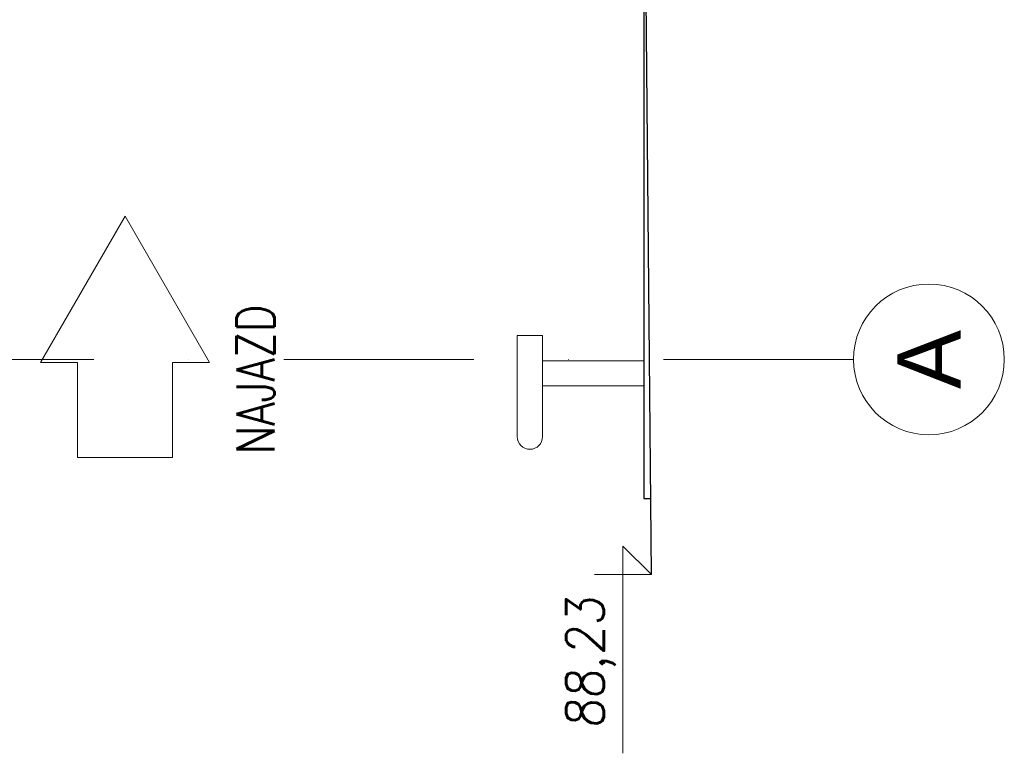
# Model space of a CAD drawing. Extents: x 261105 to 7565828, y -85627 to 5881792.
# Tile 37 of 116: x 351925 to 355814, y -28859 to -25960. Entities that reach past the tile are written whole.
import ezdxf

# ---------------------------------------------------------------- set-up
doc = ezdxf.new("R2010")
doc.units = 0
doc.header["$MEASUREMENT"] = 0
doc.linetypes.add('DASHDOT2', pattern=[0.5, 0.25, -0.125, 0, -0.125])
for name, color, linetype, lineweight in [('BK_Opisy', 222, 'Continuous', 5), ('CZ-CI', 140, 'Continuous', 9), ('CZ-GR', 14, 'Continuous', 30), ('OSIE', 7, 'Continuous', 5)]:
    doc.layers.add(name, color=color, linetype=linetype, lineweight=lineweight)
doc.layers.add('OSIE - OPIS', color=7, linetype='Continuous')
doc.layers.add('xxOś 2_rysunek_Widok ogólny_Dimension_', color=7, linetype='Continuous')
doc.layers.add('SHARY', color=7, linetype='Continuous', lineweight=15, true_color=0xa5a5a5)
doc.styles.add('ARIAL', font='arial.ttf')
doc.styles.add('RBCS_dim1', font='simplex.shx', dxfattribs={"width": 0.9, "oblique": 5, "height": 3})
doc.styles.add('styl1', font='simplex.shx', dxfattribs={"oblique": 5})

msp = doc.modelspace()

# ---------------------------------------------------------------- linework, layer by layer
at = {"lineweight": 25, "elevation": 0}
msp.add_lwpolyline([(354390, -25902.1), (354390, -27852.5), (354417.3, -27852.5)], dxfattribs=at)
at = {"layer": 'BK_Opisy'}
for p, q in [((354420, -28152.5), (354307.5, -28040)), ((354307.5, -28040), (354307.5, -28152.5)), ((354195, -28152.5), (354420, -28152.5)), ((354307.5, -28152.5), (354307.5, -28859))]:
    msp.add_line(p, q, dxfattribs=at)
at = {"layer": 'CZ-CI'}
for p, q in [((353890, -27207.6, 0), (353990, -27207.6, 0)), ((353890, -27207.6, 0), (353890, -27607.6, 0)), ((353990, -27207.6, 0), (353990, -27607.6, 0)), ((353990, -27307.6, 0), (354390, -27307.6, 0)), ((353990, -27407.6, 0), (354390, -27407.6, 0))]:
    msp.add_line(p, q, dxfattribs=at)
msp.add_arc((353940, -27607.6, 0), 50, 180, 0, dxfattribs=at)
at = {"layer": 'CZ-GR'}
msp.add_line((354420, -28152.5), (354320, -17002.5), dxfattribs=at)
at = {"layer": 'OSIE', "linetype": 'DASHDOT2', "ltscale": 3000}
msp.add_line((355218.1, -27302.5, 0), (348269.5, -27302.5, 0), dxfattribs=at)
at = {"layer": 'OSIE'}
msp.add_circle((355515.8, -27302.5, 0), 297.7, dxfattribs=at)
at = {"layer": 'SHARY', "elevation": 0}
msp.add_lwpolyline([(352007.1, -27314.5), (352153.6, -27314.5), (352153.6, -27689.5), (352528.6, -27689.5), (352528.6, -27314.5), (352675, -27314.5), (352341.1, -26736.1)], close=True, dxfattribs=at)

# ---------------------------------------------------------------- texts
at = {"layer": 'OSIE - OPIS', "style": 'ARIAL'}
msp.add_text('A', height=250, rotation=90, dxfattribs=at).set_placement((355640.8, -27419.4, 0))
at = {"layer": 'SHARY', "style": 'styl1', "width": 0.8}
msp.add_text('NAJAZD', height=150, rotation=90, dxfattribs=at).set_placement((352931.6, -27677.9, 0))
at = {"layer": 'xxOś 2_rysunek_Widok ogólny_Dimension_', "color": 6, "style": 'RBCS_dim1', "oblique": 5, "width": 0.9}
msp.add_text('88,23', height=150, rotation=90, dxfattribs=at).set_placement((354232.5, -28760.7, 0))

doc.saveas('drawing.dxf')
